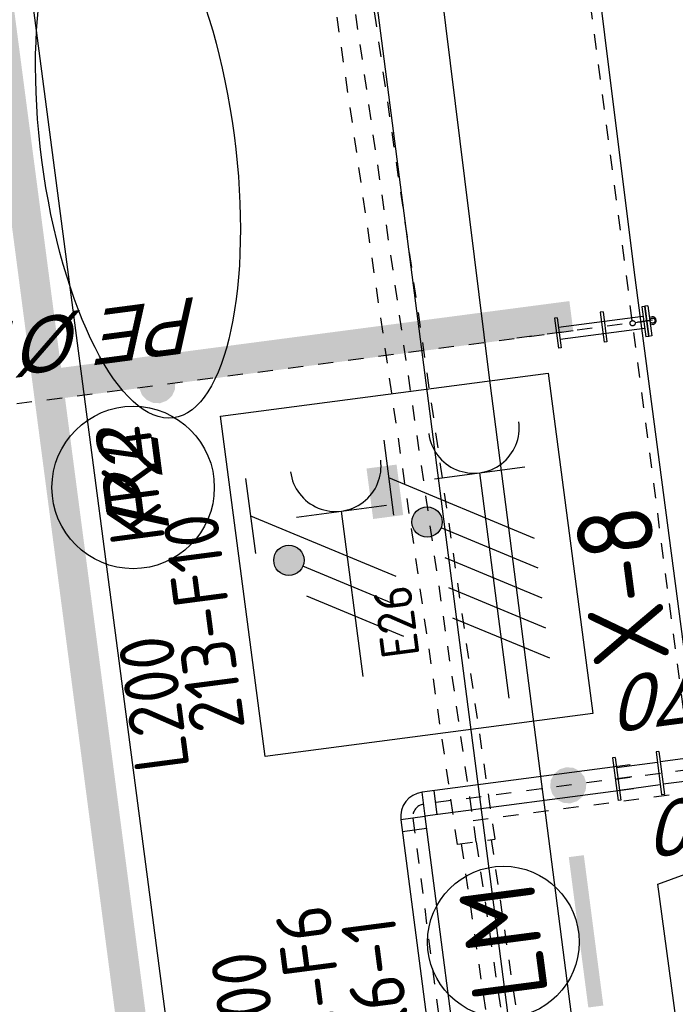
# Model space of a CAD drawing. Header units: metres. Extents: x 118052 to 118564, y 454784 to 455719.
# Tile 52 of 160: x 118244.97 to 118249.29, y 455249.96 to 455256.43. Entities that reach past the tile are written whole.
import ezdxf
from ezdxf.enums import TextEntityAlignment as Align

# ---------------------------------------------------------------- set-up
doc = ezdxf.new("R2010")
doc.units = ezdxf.units.M
doc.header["$LTSCALE"] = 0.5
for name, pattern in [('AM_ISO08W050', [18, 12, -1.5, 3, -1.5]), ('CENTER', [2, 1.25, -0.25, 0.25, -0.25]), ('DASHED', [19.05, 12.7, -6.35]), ('Tauw_HIDDEN2', [5.6, 4, -1.6]), ('Tauw_L_Center2', [6.499, 4, -0.833, 0.833, -0.833])]:
    doc.linetypes.add(name, pattern=pattern)
for name, color, linetype in [('0H', 6, 'CENTER'), ('0Hu1', 6, 'Continuous'), ('_gebouwen', 7, 'Continuous'), ('_molgoot', 7, 'Continuous'), ('_verharding', 7, 'Continuous'), ('BHV plan', 7, 'Continuous'), ('EL6221--', 6, 'Continuous'), ('EL6222--', 6, 'Continuous'), ('EL6312--', 6, 'Continuous'), ('EL_N_A_EB00----REVISIE~-_-----', 1, 'Continuous'), ('GRAAFWERKZAAMHEDEN', 6, 'Continuous'), ('KABELLOOP', 6, 'Continuous'), ('Koningsstal VIEUWPORT', 254, 'Continuous'), ('ME_N_D_EB00----hollandia~-_-----', 135, 'Continuous'), ('ZU_B_-_AL999---LR_pvc125_sdr00__18_^200~N_-----', 1, 'Continuous'), ('ZU_B_-_EL995---LO_pvc125_sdr00~H_-----', 1, 'Tauw_L_Center2'), ('ZU_B_-_EL999---LR_pvc200_vbr11~H_-----', 1, 'Tauw_L_Center2'), ('ZU_B_-_EL999---LR_pvc200_vbr11~W_-----', 8, 'Tauw_HIDDEN2'), ('ZU_B_-_EL999---LR_pvc250_sdr00~H_-----', 1, 'Tauw_L_Center2'), ('ZU_B_-_EL999---LR_pvc250_vbr11~H_-----', 1, 'Tauw_L_Center2'), ('ZU_B_-_EL999---LR_pvc250_vbr11~W_-----', 8, 'Tauw_HIDDEN2'), ('ZU_N_-_AL999---LP_PE-75_sdr00__18_^200~-_-----', 7, 'Continuous'), ('ZU_N_-_AL999---LS_pvc160_vbr11__18_^200~N_-----', 7, 'Continuous'), ('ZU_N_-_EL999---LP_PE-75_sdr00~H_-----', 2, 'Tauw_L_Center2'), ('ZU_N_-_EL999---LS_pvc160_vbr11~H_-----', 2, 'Tauw_L_Center2'), ('ZU_N_-_EL999---LS_pvc160_vbr11~W_-----', 8, 'Continuous'), ('ZU_N_-_ML999---LS_pvc160_vbr11__20_^200~M_-----', 7, 'Continuous')]:
    doc.layers.add(name, color=color, linetype=linetype)
doc.layers.add('AM_7', color=6, linetype='AM_ISO08W050', lineweight=25)
doc.layers.add('K200', color=6, linetype='CENTER', lineweight=100)
doc.layers.add('ZU_N_-_AL999---LP_PE-75_sdr00__20_^200~Mt-----', color=7, linetype='Continuous', plot=False)
doc.layers.add('ZU_N_-_ML999---LP_PE-75_sdr00__20_^200~Mt-----', color=7, linetype='Continuous', plot=False)
doc.styles.add('BURO-018', font='Isocp.shx', dxfattribs={"height": 360})
doc.styles.add('BURO-025', font='Isocp.shx', dxfattribs={"height": 500})
doc.styles.add('tcb_isocp', font='tcb_isocp.shx')
doc.styles.add('WB025', font='ISO.SHX', dxfattribs={"height": 2.5})

# ---------------------------------------------------------------- blocks, each defined once
blk = doc.blocks.new('M150600')
for p, q in [((-150, 142.5), (-150, -142.5)), ((-131, 142.5), (-150, 142.5)), ((-131, 142.5), (-131, -142.5)), ((140.5, 142.5), (140.5, -142.5)), ((159.5, 142.5), (140.5, 142.5)), ((159.5, 142.5), (159.5, -142.5)), ((431, 142.5), (431, -142.5)), ((450, 142.5), (431, 142.5)), ((450, 142.5), (450, -142.5)), ((-131, 75), (140.5, 75)), ((431, 75), (159.5, 75)), ((-131, -75), (140.5, -75)), ((431, -75), (159.5, -75)), ((-131, -142.5), (-150, -142.5)), ((159.5, -142.5), (140.5, -142.5)), ((450, -142.5), (431, -142.5))]:
    blk.add_line(p, q)
blk = doc.blocks.new('slibverwerkingsgebouw')
for p, q in [((3436.3, 6613), (3436.3, 6623)), ((3486.3, 6613.1), (3486.3, 6623.1))]:
    blk.add_line(p, q)
blk.add_circle((3461.3, 6613), 17.1)
blk.add_arc((3461.3, 6613), 25, 180.03907, 0.03907)
at = {"layer": '0H'}
for p, q in [((3463.8, 6613), (3463.1, 7613.4)), ((495.1, 7250.3), (495.4, 6800.3)), ((495.1, 7250.3), (497.1, 4202.3))]:
    blk.add_line(p, q, dxfattribs=at)
at = {"layer": '0Hu1'}
for p, q in [((3560.9, 7252.4), (3360.9, 7252.3)), ((3360.9, 7233.3), (3360.9, 7252.3)), ((3560.9, 7233.4), (3360.9, 7233.3)), ((3418.4, 7233.3), (3418.7, 6671.3)), ((3498.4, 7233.4), (3498.7, 6671.4)), ((3560.9, 7233.4), (3560.9, 7252.4)), ((3561.1, 6948.3), (3361.1, 6948.2)), ((3361.1, 6929.2), (3361.1, 6948.2)), ((3561.1, 6929.3), (3561.1, 6948.3)), ((3561.1, 6929.3), (3361.1, 6929.2)), ((3561.2, 6671.4), (3361.2, 6671.3)), ((3361.3, 6652.3), (3361.2, 6671.3)), ((3561.3, 6652.4), (3361.3, 6652.3)), ((3561.3, 6650), (3361.3, 6649.8)), ((3361.3, 6630.8), (3361.3, 6649.8)), ((3561.3, 6631), (3361.3, 6630.8)), ((3561.3, 6652.4), (3561.2, 6671.4)), ((3561.3, 6631), (3561.3, 6650))]:
    blk.add_line(p, q, dxfattribs=at)
at = {"layer": 'AM_7'}
for p, q in [((3478.3, 6745.2), (18242, 6755.3)), ((894.4, 6743.4), (3444.1, 6745.2)), ((3461.3, 6630.1), (3461.2, 6728.1))]:
    blk.add_line(p, q, dxfattribs=at)
blk.add_circle((3461.2, 6745.2), 17.1, dxfattribs=at)
at = {"layer": '0Hu1', "rotation": 270.0390618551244}
blk.add_blockref('M150600', (495.2, 7100.3), dxfattribs=at)
blk = doc.blocks.new('E00416')
at = {"color": 0, "linetype": 'Continuous'}
for p, q in [((-3, 7.982), (-3, 5.482)), ((-3, 6.732), (1.5, 4.134)), ((-1.5, 6.5), (1.5, 6.5)), ((0, 1), (0, 6.5)), ((1.5, 3.134), (-1.5, 4.866)), ((1.5, 2.134), (-1.5, 3.866))]:
    blk.add_line(p, q, dxfattribs=at)
at = {"color": 0, "linetype": 'Continuous', "const_width": 0.5}
blk.add_lwpolyline([(-1.683, 5.116, 1), (-2.183, 5.116, 1)], format="xyb", close=True, dxfattribs=at)
at = {"color": 0, "linetype": 'Continuous'}
blk.add_circle((-1.933, 5.116), 0.5, dxfattribs=at)
blk.add_arc((0, 8), 1.5, 180, 0, dxfattribs=at)
at = {"color": 0, "linetype": 'Continuous', "style": 'BURO-018', "flags": 1}
blk.add_attdef('E_MATCODE', text='', height=1.8, rotation=262.5837, dxfattribs=at).set_placement((-436086809.669, 176092602.943), align=Align.MIDDLE)
at = {"color": 0, "linetype": 'Continuous', "style": 'BURO-018'}
for tag, p in [('E_GKAST', (0, 13)), ('E_GROEP', (0, 10)), ('E_SGROEP', (4.5, 10))]:
    blk.add_attdef(tag, text='', height=1.8, dxfattribs=at).set_placement(p, align=Align.MIDDLE)
at = {"color": 0, "linetype": 'Continuous', "style": 'BURO-018', "flags": 1}
blk.add_attdef('E_VERMCODE', text='', height=1.8, dxfattribs=at).set_placement((13, 10), align=Align.MIDDLE)
blk = doc.blocks.new('111304D')
at = {"color": 0, "linetype": 'Continuous'}
for p, q in [((-3, 9.982), (-3, 7.482)), ((-3, 8.732), (1.5, 6.134)), ((-1.5, 8.5), (1.5, 8.5)), ((0, 1), (0, 8.5)), ((1.5, 5.134), (-1.5, 6.866)), ((1.5, 4.134), (-1.5, 5.866)), ((1.5, 3.134), (-1.5, 4.866)), ((1.5, 2.134), (-1.5, 3.866))]:
    blk.add_line(p, q, dxfattribs=at)
at = {"color": 0, "linetype": 'Continuous', "const_width": 0.5}
blk.add_lwpolyline([(-1.683, 7.116, 1), (-2.183, 7.116, 1)], format="xyb", close=True, dxfattribs=at)
at = {"color": 0, "linetype": 'Continuous'}
blk.add_circle((-1.933, 7.116), 0.5, dxfattribs=at)
blk.add_arc((0, 10), 1.5, 180, 0, dxfattribs=at)
at = {"color": 0, "linetype": 'Continuous', "style": 'BURO-018', "flags": 1}
blk.add_attdef('E_MATCODE', text='', height=1.8, rotation=262.5837, dxfattribs=at).set_placement((-436086809.669, 176092602.943), align=Align.MIDDLE)
at = {"color": 0, "linetype": 'Continuous', "style": 'BURO-018'}
for tag, p in [('E_GKAST', (0, 15.5)), ('E_GROEP', (0, 12.5)), ('E_SGROEP', (4.5, 12.5))]:
    blk.add_attdef(tag, text='', height=1.8, dxfattribs=at).set_placement(p, align=Align.MIDDLE)
at = {"color": 0, "linetype": 'Continuous', "style": 'BURO-018', "flags": 1}
blk.add_attdef('E_VERMCODE', text='', height=1.8, dxfattribs=at).set_placement((13, 12.5), align=Align.MIDDLE)
blk = doc.blocks.new('E00172')
at = {"color": 0, "linetype": 'Continuous', "const_width": 0.5}
blk.add_lwpolyline([(-2.5, 0.75), (2.5, 0.75)], dxfattribs=at)
at = {"color": 0, "linetype": 'Continuous'}
blk.add_circle((0, 3.5), 2.5, dxfattribs=at)
at = {"color": 0, "linetype": 'Continuous', "style": 'BURO-018'}
for tag, p in [('E_GKAST', (0, 11.5)), ('E_GROEP', (0, 8.5)), ('E_SGROEP', (4.5, 8.5)), ('E_ARMCODE', (0, 3.5)), ('E_SLET', (4.5, 2.5))]:
    blk.add_attdef(tag, text='', height=1.8, dxfattribs=at).set_placement(p, align=Align.MIDDLE)
blk = doc.blocks.new('A$C051E189E')
at = {"layer": 'EL6221--'}
blk.add_lwpolyline([(55277.1, -57044.4), (57540.6, -57044.4), (57540.6, -59225.7), (55277.1, -59225.7)], close=True, dxfattribs=at)
at = {"layer": 'K200', "const_width": 200}
blk.add_lwpolyline([(57073.5, -58055.4), (56737.8, -58055.4)], dxfattribs=at)
at = {"layer": 'EL6221--'}
ref = blk.add_blockref('111304D', (55248.6, -58692.1), dxfattribs=dict(at, xscale=200, yscale=200, zscale=200, rotation=270.0000221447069))
ref.add_attrib('E_GROEP', 'KK4', dxfattribs={"layer": '0', "color": 1, "linetype": 'Continuous', "height": 360, "rotation": 0.00002, "style": 'BURO-018'}).set_placement((57166.1, -56398.5), align=Align.MIDDLE)
ref.add_attrib('E_GKAST', 'L200', dxfattribs={"layer": '0', "color": 1, "linetype": 'Continuous', "height": 360, "rotation": 0.00002, "style": 'BURO-018'}).set_placement((55718, -56362.4), align=Align.MIDDLE)
ref.add_attrib('E_SGROEP', '213-F10', dxfattribs={"layer": '0', "color": 1, "linetype": 'Continuous', "height": 360, "rotation": 0.00002, "style": 'BURO-018'}).set_placement((56204.6, -56758.6), align=Align.MIDDLE)
at = {"layer": 'EL6222--', "xscale": 200, "yscale": 200, "zscale": 200, "rotation": 270.0000221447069}
blk.add_blockref('E00416', (55516.6, -57755.4), dxfattribs=at)
at = {"layer": 'EL6312--'}
ref = blk.add_blockref('E00172', (53858.9, -59144.6), dxfattribs=dict(at, xscale=200.0000000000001, yscale=200.0000000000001, zscale=200.0000000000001, rotation=359.9226929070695))
ref.add_attrib('E_ARMCODE', 'LM', dxfattribs={"layer": '0', "color": 2, "linetype": 'Continuous', "height": 500, "style": 'BURO-025'}).set_placement((53859.9, -58444.6), align=Align.MIDDLE)
ref.add_attrib('E_SLET', 'O', dxfattribs={"layer": '0', "color": 1, "linetype": 'Continuous', "height": 360, "style": 'BURO-018'}).set_placement((53052.2, -58472.3), align=Align.MIDDLE)
ref.add_attrib('E_GROEP', '145-F6', dxfattribs={"layer": '0', "color": 1, "linetype": 'Continuous', "height": 360, "style": 'BURO-018'}).set_placement((53606, -57156.3), align=Align.MIDDLE)
ref.add_attrib('E_GKAST', 'L100', dxfattribs={"layer": '0', "color": 1, "linetype": 'Continuous', "height": 360, "style": 'BURO-018'}).set_placement((53603.3, -56694.7), align=Align.MIDDLE)
ref.add_attrib('E_SGROEP', 'Q6-1', dxfattribs={"layer": '0', "color": 1, "linetype": 'Continuous', "height": 360, "style": 'BURO-018'}).set_placement((53685.1, -57577.1), align=Align.MIDDLE)
at = {"layer": 'EL6221--', "color": 2, "style": 'BURO-025'}
blk.add_text('X-8', height=500, dxfattribs=at).set_placement((55563.7, -59776.1))
blk = doc.blocks.new('A$C6DFC50BF')
at = {"layer": 'GRAAFWERKZAAMHEDEN'}
blk.add_ellipse((59367.1, -56735.5), major_axis=(1796.4, 0), ratio=0.355895, dxfattribs=at)
at = {"layer": 'KABELLOOP', "linetype": 'DASHED', "const_width": 200}
blk.add_lwpolyline([(186089.5, -55943.8), (-17582.2, -55943.8)], close=True, dxfattribs=at)
blk.add_lwpolyline([(57894, -55943.8), (57894.4, -59425.8)], dxfattribs=at)
blk = doc.blocks.new('Leidingen')
at = {"layer": 'ZU_B_-_EL995---LO_pvc125_sdr00~H_-----'}
blk.add_lwpolyline([(-207549.2, 1498.8), (-207549.2, -12384.9)], dxfattribs=at)
at = {"layer": 'ZU_B_-_EL999---LR_pvc200_vbr11~H_-----'}
blk.add_lwpolyline([(-207690.6, 1496.8), (-228439.9, 1200.1, -0.003551), (-228441.3, 1200.1), (-240190.6, 1199)], format="xyb", dxfattribs=at)
at = {"layer": 'ZU_B_-_EL999---LR_pvc200_vbr11~W_-----'}
blk.add_lwpolyline([(-207692.1, 1596.8), (-228441.3, 1300.1), (-240190.6, 1299)], dxfattribs=at)
blk.add_lwpolyline([(-207689.2, 1396.8), (-228438.5, 1100.1, -0.003551), (-228441.3, 1100.1), (-240190.6, 1099)], format="xyb", dxfattribs=at)
at = {"layer": 'ZU_B_-_EL999---LR_pvc250_vbr11~H_-----'}
blk.add_lwpolyline([(-207690.6, 1496.8), (-198671.9, 1625.7, -0.000001), (-198671.9, 1625.7), (-198454.4, 1628.9, 0.000001), (-198454.4, 1628.9), (-193240.7, 1703.4)], format="xyb", dxfattribs=at)
at = {"layer": 'ZU_B_-_EL999---LR_pvc250_vbr11~W_-----'}
blk.add_line((-207690.7, 1621.8), (-207690.6, 1371.8), dxfattribs=at)
for points in [[(-207692.4, 1621.8), (-198673.7, 1750.7), (-198456.2, 1753.8), (-193242.4, 1828.4)], [(-207688.9, 1371.8), (-198670.1, 1500.8), (-198452.7, 1503.9), (-193238.9, 1578.4)]]:
    blk.add_lwpolyline(points, dxfattribs=at)
at = {"layer": 'ZU_N_-_EL999---LP_PE-75_sdr00~H_-----'}
blk.add_lwpolyline([(-204432.2, 6932.9), (-204432.2, 424.2)], dxfattribs=at)
at = {"layer": 'ZU_N_-_EL999---LS_pvc160_vbr11~H_-----'}
blk.add_lwpolyline([(-207400.5, 423.7), (-207400.5, 1809, 0.413995), (-207482.5, 1891), (-218903.7, 1903.7, -0.413497), (-218985.6, 1985.5), (-219021.4, 23287.2, 0.125562), (-219031.5, 23326.5), (-220398.1, 25820.2)], format="xyb", dxfattribs=at)
at = {"layer": 'ZU_N_-_EL999---LS_pvc160_vbr11~W_-----', "linetype": 'Continuous'}
for p, q in [((-207562.5, 1811.1), (-207562.4, 1971.1)), ((-207482.5, 1811), (-207482.4, 1971)), ((-207480.5, 1809), (-207320.5, 1809)), ((-207480.5, 1729), (-207320.5, 1729))]:
    blk.add_line(p, q, dxfattribs=at)
at = {"layer": 'ZU_N_-_EL999---LS_pvc160_vbr11~W_-----'}
for points in [[(-207320.5, 423.7), (-207320.5, 1809, 0.413995), (-207482.4, 1971), (-218903.6, 1983.7, -0.413497), (-218905.6, 1985.7), (-218941.4, 23287.4, 0.125562), (-218961.3, 23364.9), (-220328, 25858.6)], [(-207480.5, 423.7), (-207480.5, 1809, 0.413995), (-207482.5, 1811), (-218903.7, 1823.7, -0.413497), (-219065.6, 1985.4), (-219101.4, 23287.1, 0.125562), (-219101.7, 23288), (-220468.3, 25781.7)]]:
    blk.add_lwpolyline(points, format="xyb", dxfattribs=at)
at = {"layer": 'ZU_N_-_ML999---LP_PE-75_sdr00__20_^200~Mt-----', "flags": 128}
blk.add_lwpolyline([(-204432.2, 3191.8, 0, 0, 0), (-204320, 3149.3, 0, 91.8, 0), (-204328.6, 3152.5, 91.8, 169.7, 0), (-204352.9, 3161.7, 169.7, 221.7, 0), (-204389.3, 3175.5, 221.7, 240, 0), (-204432.2, 3191.8, 240, 221.7, 0), (-204475.2, 3208.1, 221.7, 169.7, 0), (-204511.6, 3221.9, 169.7, 91.8, 0), (-204535.9, 3231.1, 91.8, 0, 0), (-204544.4, 3234.4, 0, 0, 0), (-204432.2, 3191.8, 0, 0, 0), (-204579.1, 3247.5, 0, 0, 0)], format="xyseb", dxfattribs=at)
at = {"layer": 'ZU_N_-_ML999---LP_PE-75_sdr00__20_^200~Mt-----'}
blk.add_circle((-205080, 3437.5), 535.6, dxfattribs=at)
at = {"layer": 'ZU_N_-_ML999---LS_pvc160_vbr11__20_^200~M_-----'}
blk.add_lwpolyline([(-207400.7, 846.9, 0, 0, 0), (-207352.6, 956.9, 0, 91.8, 0), (-207356.3, 948.5, 91.8, 169.7, 0), (-207366.7, 924.7, 169.7, 221.7, 0), (-207382.3, 889, 221.7, 240, 0), (-207400.7, 846.9, 240, 221.7, 0), (-207419, 804.8, 221.7, 169.7, 0), (-207434.6, 769.1, 169.7, 91.8, 0), (-207445, 745.3, 91.8, 0, 0), (-207448.7, 736.9, 0, 0, 0), (-207400.7, 846.9, 0, 0, 0), (-208076.5, 90.1, 0, 0, 0)], format="xyseb", dxfattribs=at)
at = {"layer": 'EL_N_A_EB00----REVISIE~-_-----'}
for name in ['A$C051E189E', 'A$C6DFC50BF']:
    blk.add_blockref(name, (-262229.9, 59850.1), dxfattribs=at)
at = {"layer": 'ME_N_D_EB00----hollandia~-_-----'}
blk.add_blockref('slibverwerkingsgebouw', (-207895.7, -6715.7), dxfattribs=at)
at = {"layer": 'ZU_B_-_AL999---LR_pvc125_sdr00__18_^200~N_-----', "style": 'tcb_isocp', "oblique": 20.00024}
blk.add_text('bob. -0.650', height=360, rotation=90.00544, dxfattribs=at).set_placement((-207583.9, -2182.6))
at = {"layer": 'ZU_B_-_EL999---LR_pvc250_sdr00~H_-----', "style": 'WB025'}
blk.add_text('E26', height=250, rotation=0.00544, dxfattribs=at).set_placement((-206423.2, 1706.1))
at = {"layer": 'ZU_N_-_AL999---LP_PE-75_sdr00__18_^200~-_-----', "style": 'tcb_isocp', "oblique": 20.00024}
blk.add_text('PE %%12975', height=360, rotation=90, dxfattribs=at).set_placement((-203887.3, 2843.7))
at = {"layer": 'ZU_N_-_AL999---LP_PE-75_sdr00__20_^200~Mt-----', "style": 'tcb_isocp', "oblique": 20.00024}
blk.add_text('P2', height=400, dxfattribs=at).set_placement((-205080, 3437.5), align=Align.MIDDLE)
at = {"layer": 'ZU_N_-_AL999---LS_pvc160_vbr11__18_^200~N_-----', "style": 'tcb_isocp', "oblique": 20.00024}
blk.add_text('bob. -0.870', height=360, rotation=90, dxfattribs=at).set_placement((-206734, -2052.3))

msp = doc.modelspace()

# ---------------------------------------------------------------- linework, layer by layer
at = {"layer": '_gebouwen'}
msp.add_lwpolyline([(118256.8189, 455251.9513), (118263.902, 455252.736), (118266.473, 455232.299), (118251.916, 455230.356), (118249.17, 455250.748), (118249.53, 455250.878), (118249.017, 455254.771), (118246.679, 455273.5), (118258.365, 455275.049), (118258.589, 455273.376), (118258.396, 455273.345), (118259.072, 455268.052), (118254.729, 455267.48), (118256.4639, 455254.5915)], close=True, dxfattribs=at)
at = {"layer": '_molgoot'}
msp.add_lwpolyline([(118242.6977, 455292.175), (118250.7858, 455229.8045), (118252.2639, 455229.998), (118252.2119, 455230.3955)], dxfattribs=at)
at = {"layer": '_verharding'}
msp.add_lwpolyline([(118251.916, 455230.356), (118251.1322, 455230.2532), (118248.058, 455254.113), (118245.354, 455275.934), (118246.3432, 455276.0668), (118246.679, 455273.5)], dxfattribs=at)
at = {"layer": 'BHV plan', "color": 2, "linetype": 'Continuous'}
msp.add_line((118256.5644, 455168.7842), (118230.0819, 455370.7592), dxfattribs=at)

# ---------------------------------------------------------------- block references
at = {"layer": 'Koningsstal VIEUWPORT', "color": 6, "xscale": 0.0009975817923, "yscale": 0.0009975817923, "zscale": 0.0009975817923, "rotation": 97.46987594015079}
msp.add_blockref('Leidingen', (118222.5204, 455456.6507), dxfattribs=at)

doc.saveas('drawing.dxf')
